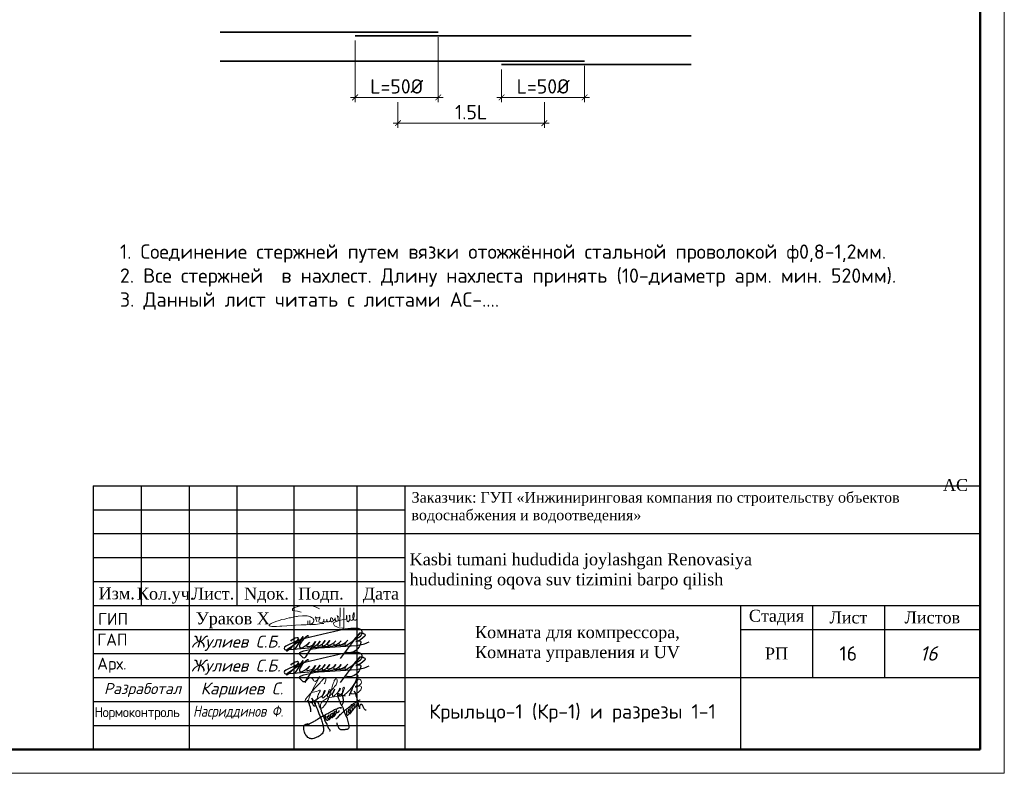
# Model space of a CAD drawing. Header units: millimetres. Extents: x 2842173 to 10151342, y -218675 to 375325.
# Tile 3 of 107: x 2949954 to 2970485, y -218675 to -202952. Entities that reach past the tile are written whole.
import ezdxf
from ezdxf.enums import TextEntityAlignment as Align

# ---------------------------------------------------------------- set-up
doc = ezdxf.new("R2010")
doc.units = ezdxf.units.MM
doc.layers.get('Defpoints').update_dxf_attribs({"color": 255})
for name, color, linetype in [('BC-Form$1$SHEET-TEXT', 7, 'Continuous'), ('SHTAMP', 7, 'Continuous'), ('TEXT', 7, 'Continuous')]:
    doc.layers.add(name, color=color, linetype=linetype)
doc.layers.add('Графа', color=7, linetype='Continuous', lineweight=30)
doc.layers.add('НАДПИСИ', color=7, linetype='Continuous', lineweight=13)
doc.layers.add('ПОДПИСИ', color=7, linetype='Continuous', lineweight=25, true_color=0xffffff)
doc.styles.add('ISO', font='times.ttf')
doc.styles.add('ISOCPEUR', font='isocpeur.ttf')
doc.styles.add('PDF ISOCPEUR Italic', font='isocpeui.ttf')
doc.styles.add('style2', font='times.ttf', dxfattribs={"height": 350})
doc.styles.add('ГОСТ 250', font='isocpeui.ttf', dxfattribs={"height": 250})
doc.styles.add('ГОСТ 300', font='isocpeui.ttf', dxfattribs={"height": 300})
doc.styles.add('ГОСТ 350', font='isocpeui.ttf', dxfattribs={"height": 350})
doc.styles.add('ГОСТ300', font='isocpeur.ttf')
doc.dimstyles.new('Дв зас-М20', dxfattribs={"dimscale": 0, "dimtxt": 300, "dimasz": 120, "dimexe": 100, "dimexo": 100, "dimgap": 80, "dimtad": 1, "dimdec": 0, "dimlfac": 0.2, "dimzin": 0, "dimdsep": 46, "dimtxsty": 'ГОСТ 300', "dimblk": 'ARCHTICK', "dimcen": 70, "dimdle": 100, "dimadec": 0, "dimazin": 0, "dimtfac": 1, "dimtdec": 0, "dimtofl": 0, "dimtmove": 0, "dimatfit": 3, "dimldrblk": 'ARCHTICK', "dimfxl": 0.18, "dimtolj": 1, "dimtzin": 0, "dimlwd": 9, "dimlwe": 9, "dimarcsym": 0})

# ---------------------------------------------------------------- blocks, each defined once
blk = doc.blocks.new('*U20')
at = {"lineweight": 9}
for p, q in [((400, 292), (400, -5)), ((400, -5), (-20, -5))]:
    blk.add_line(p, q, dxfattribs=at)
at = {"lineweight": 50}
for p, q in [((395, 287), (395, 0)), ((395, 0), (0, 0))]:
    blk.add_line(p, q, dxfattribs=at)
blk = doc.blocks.new('_ArchTick')
at = {"color": 0, "linetype": 'ByBlock', "const_width": 0.15}
blk.add_lwpolyline([(-0.5, -0.5), (0.5, 0.5)], dxfattribs=at)
blk = doc.blocks.new('*D583')
at = {"color": 0, "lineweight": 9, "transparency": 16777216}
for p, q in [((2960001.606526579, -203989.8936967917), (2960001.606526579, -204673.7705945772)), ((2961734.01682254, -203914.5699514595), (2961734.01682254, -204673.7705945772)), ((2961834.01682254, -204573.7705945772), (2959901.606526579, -204573.7705945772))]:
    blk.add_line(p, q, dxfattribs=at)
at = {"layer": 'Defpoints', "color": 0, "transparency": 16777216}
for p in [(2961734.01682254, -203814.5699514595), (2960001.606526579, -203889.8936967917), (2960001.606526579, -204573.7705945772)]:
    blk.add_point(p, dxfattribs=at)
at = {"color": 0, "lineweight": 9, "transparency": 16777216, "xscale": 120, "yscale": 120, "zscale": 120, "rotation": 180}
blk.add_blockref('_ArchTick', (2960001.606526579, -204573.7705945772), dxfattribs=at)
at = {"color": 0, "lineweight": 9, "transparency": 16777216, "xscale": 120, "yscale": 120, "zscale": 120}
blk.add_blockref('_ArchTick', (2961734.01682254, -204573.7705945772), dxfattribs=at)
at = {"color": 0, "transparency": 16777216, "insert": (2960867.811674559, -204343.7705945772), "char_height": 300, "attachment_point": 5, "style": 'ГОСТ300'}
blk.add_mtext('\\A1;L=50%%C', dxfattribs=at)
blk = doc.blocks.new('*D584')
at = {"color": 0, "lineweight": 9, "transparency": 16777216}
for p, q in [((2956948.142840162, -203389.8936967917), (2956948.142840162, -204673.7705945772)), ((2958680.553136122, -203314.5699514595), (2958680.553136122, -204673.7705945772)), ((2956848.142840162, -204573.7705945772), (2958780.553136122, -204573.7705945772))]:
    blk.add_line(p, q, dxfattribs=at)
at = {"layer": 'Defpoints', "color": 0, "transparency": 16777216}
for p in [(2958680.553136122, -203214.5699514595), (2956948.142840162, -203289.8936967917), (2958680.553136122, -204573.7705945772)]:
    blk.add_point(p, dxfattribs=at)
at = {"color": 0, "lineweight": 9, "transparency": 16777216, "xscale": 120, "yscale": 120, "zscale": 120, "rotation": 180}
blk.add_blockref('_ArchTick', (2956948.142840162, -204573.7705945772), dxfattribs=at)
at = {"color": 0, "lineweight": 9, "transparency": 16777216, "xscale": 120, "yscale": 120, "zscale": 120}
blk.add_blockref('_ArchTick', (2958680.553136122, -204573.7705945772), dxfattribs=at)
at = {"color": 0, "transparency": 16777216, "insert": (2957814.347988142, -204343.7705945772), "char_height": 300, "attachment_point": 5, "style": 'ГОСТ300'}
blk.add_mtext('\\A1;L=50%%C', dxfattribs=at)
blk = doc.blocks.new('*D585')
at = {"color": 0, "lineweight": 9, "transparency": 16777216}
for p, q in [((2957840.10267485, -204673.7705945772), (2957840.10267485, -205210.8432785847)), ((2960893.566361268, -204673.7705945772), (2960893.566361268, -205210.8432785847)), ((2957740.10267485, -205110.8432785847), (2960993.566361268, -205110.8432785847))]:
    blk.add_line(p, q, dxfattribs=at)
at = {"layer": 'Defpoints', "color": 0, "transparency": 16777216}
for p in [(2957840.10267485, -204573.7705945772), (2960893.566361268, -204573.7705945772), (2960893.566361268, -205110.8432785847)]:
    blk.add_point(p, dxfattribs=at)
at = {"color": 0, "lineweight": 9, "transparency": 16777216, "xscale": 120, "yscale": 120, "zscale": 120, "rotation": 180}
blk.add_blockref('_ArchTick', (2957840.10267485, -205110.8432785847), dxfattribs=at)
at = {"color": 0, "lineweight": 9, "transparency": 16777216, "xscale": 120, "yscale": 120, "zscale": 120}
blk.add_blockref('_ArchTick', (2960893.566361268, -205110.8432785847), dxfattribs=at)
at = {"color": 0, "transparency": 16777216, "insert": (2959366.834518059, -204880.8432785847), "char_height": 300, "attachment_point": 5, "style": 'ГОСТ300'}
blk.add_mtext('\\A1;1.5L', dxfattribs=at)
blk = doc.blocks.new('подпис')
at = {"layer": 'ПОДПИСИ', "color": 5, "lineweight": 25}
for points in [[(11455381.02076253, 532518.8265893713), (11455520.01904331, 532605.2702562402, 0.1790300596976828), (11455562.38426757, 532677.7809668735, 0.2639526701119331), (11455545.66076253, 532730.5065893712, 0.1902036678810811), (11455439.45901756, 532772.4229382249, 0.04243607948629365), (11455181.10076253, 532752.0665893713, 0.01389890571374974), (11454173.66076253, 532516.8665893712), (11454115.122983, 532492.9723789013), (11453881.62076253, 532379.6665893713, 0.2217818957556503), (11453846.71110048, 532334.3072421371, 0.2704920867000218), (11453871.59758817, 532304.8980453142), (11455179.16571194, 532409.5663401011)], [(11453991.38076253, 532491.3865893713, -0.1634131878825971), (11454128.58076253, 532575.6665893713, -0.667805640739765), (11454157.77631411, 532540.4816576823, -0.07943418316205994), (11453916.90076253, 532275.7865893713, -0.8665421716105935), (11453897.75835008, 532296.8279901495), (11453922.78076253, 532318.9065893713), (11454157.98076253, 532477.6665893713), (11454199.402983, 532506.6923789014), (11454263.82076253, 532591.3465893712), (11454071.74076253, 532309.1065893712)], [(11454383.13191177, 532593.1715958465, 0.6195339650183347), (11454359.7346624, 532609.2129194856), (11454272.62677659, 532534.0152307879, 0.1142519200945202), (11454185.42076253, 532395.3465893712, 0.2155377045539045), (11454192.20979691, 532352.8259456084, 0.2402728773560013), (11454244.70532085, 532349.124356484, 0.088579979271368), (11454402.98076253, 532469.8265893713), (11454351.11930181, 532410.1073315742), (11454341.92672384, 532399.5219387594, 0.5390945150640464), (11454362.38253118, 532374.4334744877, 0.1119156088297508), (11454481.38076253, 532411.0265893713), (11454538.22076253, 532483.5465893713), (11454481.38076253, 532411.0265893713), (11454316.88571881, 532145.5914051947, -0.3584232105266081), (11454263.82076253, 532124.8665893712), (11454185.42076253, 532207.1865893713, -0.4021260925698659), (11454220.70076253, 532260.1065893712, -0.05884634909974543), (11454732.26076253, 532356.1465893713), (11455437.86076253, 532399.2665893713, 0.09127989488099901), (11455712.26076253, 532475.7065893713)], [(11454538.22076253, 532483.5465893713), (11454488.44919385, 532397.7542070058, 0.6452880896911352), (11454509.57958188, 532375.5303088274, 0.1289702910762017), (11454636.22076253, 532493.3465893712), (11454593.66471792, 532430.2462473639), (11454582.42349859, 532413.578232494, 0.6938576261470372), (11454605.04768595, 532386.9903729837, 0.1002803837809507), (11454700.90076253, 532446.3065893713), (11454745.98076253, 532507.0665893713), (11454700.90076253, 532446.3065893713), (11454684.07896387, 532423.6337303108, 0.6318076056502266), (11454708.26387874, 532389.2855289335, 0.1426768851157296), (11454804.78076253, 532452.1865893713), (11454847.90076253, 532505.1065893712), (11454804.78076253, 532452.1865893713, 0.2019410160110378), (11454796.94076253, 532428.6665893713, 0.5360950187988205), (11454830.26112056, 532405.1456650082, 0.09716650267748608), (11454943.94076253, 532461.9865893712), (11454981.18076253, 532503.1465893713), (11454943.94076253, 532461.9865893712, 0.1970871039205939), (11454931.50490046, 532430.8969341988, 0.4881573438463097), (11454969.61588562, 532408.5758270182, 0.09308930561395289), (11455063.50076253, 532465.9065893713), (11455098.78076253, 532503.1465893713), (11455063.50076253, 532465.9065893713, 0.2268041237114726), (11455047.82076253, 532430.6265893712, 0.3554158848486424), (11455072.65359272, 532410.4224256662, 0.1279368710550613), (11455200.70076253, 532467.8665893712), (11455245.78076253, 532516.8665893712), (11455200.70076253, 532467.8665893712, 0.1962325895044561), (11455176.61503475, 532419.8081579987, 0.5294087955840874), (11455206.4873876, 532399.5025652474, 0.06123247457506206), (11455381.02076253, 532518.8265893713), (11455512.34076253, 532675.6265893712), (11455381.02076253, 532518.8265893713), (11455075.26076253, 532109.1865893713)], [(11455512.34076253, 532675.6265893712, -0.1430989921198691), (11455604.46076253, 532656.0265893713, -0.4709364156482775), (11455617.20360619, 532603.8353161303, -0.1267238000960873), (11455422.18076253, 532481.5865893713), (11455496.66076253, 532497.2665893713, -0.5178320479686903), (11455533.44071973, 532462.0553827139, -0.1764750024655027), (11455420.31685878, 532289.3910754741, -0.1730786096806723), (11455270.70117688, 532232.9431715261, -0.1633059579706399), (11455188.27827521, 532260.6010775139)]]:
    blk.add_lwpolyline(points, format="xyb", dxfattribs=at)
blk.add_lwpolyline([(11454115.122983, 532492.9723789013), (11454173.66076253, 532516.8665893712)], dxfattribs=at)
blk = doc.blocks.new('A$C6E532752')
at = {"color": 5, "lineweight": 25}
for points in [[(384.9447256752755, 1433.355747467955), (380.4371522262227, 1569.275334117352), (320.9159117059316, 1748.782529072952), (257.8943417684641, 1943.563006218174), (210.2629601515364, 2040.162458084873), (245.4476833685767, 2007.407240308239), (286.797866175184, 1974.50357660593), (353.4136081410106, 1930.885446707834), (398.5925695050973, 1917.876311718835), (436.1139737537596, 1916.346070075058), (474.3986312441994, 1940.834098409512), (484.3553323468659, 1982.15478482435), (467.2665927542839, 2067.42378927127), (447.6659992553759, 2120.062437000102), (426.8423237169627, 2156.786849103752), (466.0403826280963, 2093.131293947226), (506.4646516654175, 2007.440536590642), (555.4630073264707, 1921.751166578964), (602.0120708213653, 1822.594837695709), (711.4200437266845, 1592.3399463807), (748.6536639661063, 1490.507428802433), (825.079086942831, 1290.758868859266), (868.1903827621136, 1186.968807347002), (942.7295692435, 996.3323300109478), (981.9213719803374, 874.9174363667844), (1013.277316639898, 753.5011553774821), (1032.871653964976, 630.1273304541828), (1048.549626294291, 522.4207937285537), (1042.653182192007, 416.0044879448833), (1007.380872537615, 308.2965638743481), (928.9972670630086, 226.0478097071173), (815.3382238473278, 135.966105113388), (703.6404912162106, 81.13267743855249), (535.1148010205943, 12.59228019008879), (401.8614204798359, 0.8414672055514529), (313.6806463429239, 18.46629933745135), (227.4580547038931, 71.34079573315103), (137.3159699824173, 159.4649563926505), (35.41540601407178, 347.4640906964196), (11.90157560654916, 492.3792229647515), (7.982082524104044, 660.7932065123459), (74.6072087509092, 750.8762984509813), (213.738264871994, 813.5426765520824), (217.1603921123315, 816.5337925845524), (215.9310538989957, 774.7538949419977), (182.72953787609, 707.170765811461), (202.4052054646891, 721.9154695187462), (286.0189724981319, 778.440070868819), (362.2535821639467, 822.6769566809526), (423.7330051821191, 853.3969391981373), (562.67950416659, 928.3538075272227), (731.611845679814, 1029.086160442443), (844.8955184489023, 1104.559121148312), (993.6704669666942, 1191.516524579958), (1118.065104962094, 1256.632954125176), (1274.050294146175, 1345.427202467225), (1396.471109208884, 1406.596635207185), (1522.839570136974, 1481.578475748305), (1750.173297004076, 1594.364082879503), (1859.184002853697, 1631.997206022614), (1961.954175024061, 1660.028513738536), (1990.666886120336, 1660.028513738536), (2000.420261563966, 1660.124240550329), (1991.020359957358, 1645.251901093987), (1976.91894350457, 1626.464473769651), (1958.119140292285, 1607.675659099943)], [(2046.206071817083, 1804.097365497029), (2069.547857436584, 1871.953801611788), (2101.376143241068, 1944.051351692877), (2114.107457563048, 2003.425559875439), (2114.107457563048, 2056.438790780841), (2099.25530021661, 2124.295226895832), (2073.789543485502, 2221.839460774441), (2014.377786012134, 2300.299375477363), (1903.424538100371, 2359.967700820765), (1855.492860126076, 2375.934655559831), (1800.904612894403, 2377.265119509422), (1790.253476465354, 2367.951871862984), (1791.582913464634, 2336.01796238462), (1799.57204780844, 2288.117098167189), (1807.561182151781, 2236.22345475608), (1818.21231858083, 2190.984905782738), (1846.174288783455, 2131.108478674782), (1864.814559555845, 2060.586952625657), (1890.11139958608, 2014.017939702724), (1957.493522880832, 1857.665534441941), (2008.612721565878, 1770.394591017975), (2053.344366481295, 1685.251834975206), (2112.981346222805, 1540.50873349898), (2153.45253656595, 1434.079941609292), (2221.707396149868, 1250.395450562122), (2279.217276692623, 1118.424248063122), (2326.076020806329, 992.838995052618), (2364.495186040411, 847.3897349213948), (2392.18501266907, 704.7762081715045), (2398.575694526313, 623.8898268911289), (2394.315239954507, 570.6754309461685), (2362.364958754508, 528.1047465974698), (2328.284450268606, 504.6905233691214), (2294.207069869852, 489.7904370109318), (2253.735879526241, 483.4044875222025), (2187.708217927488, 477.0185380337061), (2145.106800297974, 466.3762137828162), (2062.037320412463, 466.3762137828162), (2017.308803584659, 466.3762137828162), (1987.488749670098, 466.3762137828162), (1944.890460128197, 487.6608622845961), (1912.940178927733, 508.9468981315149), (1883.120125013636, 532.3611213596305), (1855.430298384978, 574.933193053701), (1823.480017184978, 638.7899132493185), (1801.789861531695, 681.5048814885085), (1783.011954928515, 738.8327556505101), (1780.881727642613, 757.9906041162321), (1778.751500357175, 800.5612884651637), (1777.106126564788, 847.8877918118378)], [(2742.715320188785, 2429.273912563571), (2708.79121605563, 2488.231917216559), (2682.243141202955, 2516.236865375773), (2685.192927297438, 2488.231917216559), (2725.016603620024, 2429.273912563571), (2736.815747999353, 2401.270351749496), (2758.937579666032, 2329.046553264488), (2784.012325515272, 2236.190158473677), (2801.711042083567, 2186.076478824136), (2816.459972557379, 2124.170365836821), (2835.632018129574, 2047.526485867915), (2868.082793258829, 1947.2991265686), (2878.40548054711, 1889.815869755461), (2884.305052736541, 1839.70219010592), (2893.154411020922, 1773.375995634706), (2934.451416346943, 1684.939682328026), (2949.200346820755, 1649.565157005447), (2956.576376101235, 1618.613487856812), (2962.475948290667, 1587.660431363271), (2966.899063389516, 1625.983065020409), (2966.899063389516, 1656.934734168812), (2971.325306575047, 1687.887790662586), (2987.547566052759, 1767.479778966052), (3018.521884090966, 1820.54156694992), (3030.321028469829, 1830.859252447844), (3087.843421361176, 1813.171989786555), (3105.542137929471, 1777.797464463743), (3118.814611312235, 1748.319155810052), (3152.73871544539, 1695.25736782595), (3166.011188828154, 1642.195579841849), (3207.308194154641, 1584.712323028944), (3241.232298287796, 1543.442968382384), (3278.103060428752, 1531.651922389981), (3307.604049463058, 1534.59864337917)], [(794.7804357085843, 1929.900431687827), (766.0395718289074, 1944.260840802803), (746.8800386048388, 1957.823526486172), (731.7119444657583, 1968.993041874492), (756.4613692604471, 1918.732303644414), (777.2162268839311, 1862.088390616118), (824.318961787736, 1731.250649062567), (861.039575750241, 1649.877309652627), (906.7722085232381, 1551.504830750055), (928.4811326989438, 1464.719458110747), (970.625849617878, 1361.34282543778), (998.7223275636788, 1298.80685777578), (1019.154992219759, 1250.309435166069), (1060.086011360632, 1147.851224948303), (1085.626842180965, 1069.99896739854), (1109.891413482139, 993.4244546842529), (1161.07317390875, 879.343067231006), (1222.374295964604, 765.7569619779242), (1251.747033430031, 693.0101343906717), (1282.396030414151, 624.0937666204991), (1324.575156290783, 550.9806799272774), (1376.936205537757, 469.3007372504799), (1387.149409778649, 436.922877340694), (1385.547829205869, 415.3011039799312), (1368.718720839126, 405.6909644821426), (1364.711641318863, 408.8943443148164)], [(1706.752320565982, 1035.527603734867), (1747.010800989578, 1085.469252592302), (1819.194537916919, 1143.732197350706), (1891.378274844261, 1238.063339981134), (1978.830204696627, 1312.974425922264), (2059.344037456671, 1390.658814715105), (2164.841901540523, 1487.764647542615), (2228.695542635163, 1541.866944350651), (2392.679250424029, 1676.708563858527), (2462.088374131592, 1723.874135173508), (2559.259270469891, 1807.107904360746), (2641.158845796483, 1859.822856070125), (2721.67267855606, 1912.537807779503), (2859.249075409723, 2009.382819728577), (2948.427709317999, 2051.158555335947), (2988.836337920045, 2062.297549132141), (2996.09037180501, 2054.603333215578)], [(2278.707398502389, 1501.604802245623), (2264.61536631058, 1460.76136254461), (2268.841411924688, 1419.916535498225), (2261.796959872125, 1363.580613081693), (2264.61536631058, 1307.243303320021), (2278.707398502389, 1264.990320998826), (2318.16821672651, 1252.315536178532), (2344.947770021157, 1253.723691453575), (2408.366607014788, 1314.285467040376), (2443.601379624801, 1367.805078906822), (2453.467366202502, 1397.381889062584), (2474.606978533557, 1467.802138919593), (2471.788572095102, 1514.280974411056), (2466.151759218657, 1559.350267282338), (2460.514946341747, 1587.517534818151), (2460.514946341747, 1626.95420658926), (2468.970165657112, 1643.854844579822), (2485.880604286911, 1657.939172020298), (2454.349486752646, 1623.496942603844), (2449.926371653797, 1577.542523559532), (2446.388505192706, 1520.098112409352), (2450.81162029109, 1481.213603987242), (2482.646162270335, 1457.352655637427), (2515.365952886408, 1453.817700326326), (2550.556932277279, 1457.118194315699), (2569.422425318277, 1493.16280732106), (2573.864308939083, 1512.016827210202), (2589.401517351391, 1561.370241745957), (2589.723710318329, 1562.176289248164)], [(2396.720738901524, 1571.303632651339), (2369.888008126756, 1531.973786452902), (2367.204109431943, 1503.370892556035), (2362.730944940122, 1468.511072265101), (2364.520210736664, 1422.924299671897), (2379.725841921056, 1396.109693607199), (2400.299270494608, 1370.187150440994), (2431.398803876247, 1345.60395172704), (2460.224034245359, 1344.265994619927), (2479.902829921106, 1343.372544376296), (2493.31919530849, 1364.823674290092), (2508.524826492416, 1391.639667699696), (2559.509517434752, 1447.058555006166), (2580.145507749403, 1567.162407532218), (2580.145507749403, 1600.253362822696), (2569.27227713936, 1620.793007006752), (2560.820185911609, 1642.187255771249), (2559.131018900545, 1670.899749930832), (2569.27227713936, 1697.923845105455), (2582.228813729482, 1730.014524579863), (2598.013141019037, 1762.173183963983), (2617.729473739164, 1772.306352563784)], [(2574.439897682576, 1490.590253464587), (2602.630197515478, 1514.841461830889), (2618.361347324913, 1528.061473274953), (2634.092497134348, 1554.502883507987), (2640.886702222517, 1569.151860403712), (2659.855822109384, 1603.655766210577), (2699.898064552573, 1635.589042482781), (2712.479230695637, 1645.877593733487), (2727.922596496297, 1665.883110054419), (2741.651770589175, 1684.746841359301), (2773.010843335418, 1745.149072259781), (2779.326451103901, 1787.033020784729), (2781.62246700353, 1808.263562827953), (2782.194906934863, 1823.180297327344), (2775.306859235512, 1789.902050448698), (2777.60287513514, 1775.558289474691), (2793.678114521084, 1754.902108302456), (2801.141730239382, 1748.591075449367), (2814.92408181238, 1745.722045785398), (2841.906960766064, 1748.591075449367)], [(2581.894117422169, 1587.58870016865), (2613.544093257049, 1576.288363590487), (2640.120320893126, 1580.243684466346), (2650.302244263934, 1592.112421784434), (2661.610278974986, 1605.675107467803), (2679.143206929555, 1630.540493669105), (2687.057267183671, 1672.92666111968), (2683.10023705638, 1709.094747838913), (2674.61686495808, 1730.56946261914), (2671.78907425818, 1756.000885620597), (2669.530595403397, 1791.691725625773), (2677.447783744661, 1808.080433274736), (2687.626579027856, 1818.252447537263), (2704.027139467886, 1819.947783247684), (2712.510511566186, 1817.687798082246)], [(1178.186938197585, 1041.131090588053), (1183.880056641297, 1072.840250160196), (1175.743902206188, 1086.660982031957), (1165.981142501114, 1109.427315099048), (1170.864086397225, 1133.81822927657), (1174.930599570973, 1159.0235150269), (1176.560332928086, 1187.47935034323), (1170.050783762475, 1192.358643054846), (1154.591777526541, 1193.984611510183), (1138.319468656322, 1180.975476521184), (1125.303498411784, 1161.462467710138), (1119.607251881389, 1141.949458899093), (1126.930103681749, 1111.866267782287), (1137.506166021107, 1084.222029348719), (1154.591777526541, 1051.699885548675), (1189.576303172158, 1015.112820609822), (1234.323588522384, 985.0296294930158), (1242.459742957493, 980.1517241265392), (1267.681508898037, 978.5257556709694), (1299.409695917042, 1006.982978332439), (1323.004856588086, 1037.877766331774), (1339.27716545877, 1067.147973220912), (1359.747367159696, 1125.825734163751), (1356.481644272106, 1168.264620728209), (1352.39636257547, 1190.2998229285), (1349.130639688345, 1210.703507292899), (1349.130639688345, 1234.37161467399), (1349.130639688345, 1252.326634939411), (1349.130639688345, 1274.363224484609), (1336.0646200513, 1239.268942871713), (1332.795769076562, 1222.945440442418), (1331.162907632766, 1213.967930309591), (1302.581576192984, 1209.071989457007), (1299.312725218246, 1204.17466125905), (1291.964848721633, 1181.322312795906), (1255.212953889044, 1175.609225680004), (1246.229087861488, 1151.125359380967), (1261.747527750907, 1109.502231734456), (1274.813547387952, 1085.018365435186), (1289.512428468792, 1051.556989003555), (1310.745883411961, 1034.41772765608), (1336.0646200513, 1025.440217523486), (1363.013090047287, 1023.807312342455), (1376.082237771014, 1036.866391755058), (1388.331826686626, 1049.924083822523), (1399.764984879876, 1067.879104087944), (1415.280296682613, 1090.731452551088), (1431.61516729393, 1156.02268757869), (1431.61516729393, 1173.977707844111), (1429.982305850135, 1222.129681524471), (1430.798736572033, 1266.201473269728), (1434.064459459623, 1281.707829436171), (1437.333310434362, 1297.214185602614), (1451.290834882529, 1311.666159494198), (1473.4251788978, 1314.123147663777), (1479.162090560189, 1328.869238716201), (1484.082571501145, 1345.25378432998), (1525.889455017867, 1340.338420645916), (1526.709013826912, 1343.615329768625), (1545.565122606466, 1371.470444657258), (1545.565122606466, 1380.481251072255), (1542.286887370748, 1322.31542047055), (1532.449053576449, 1233.837486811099), (1507.856033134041, 1193.694656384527), (1490.639041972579, 1173.214668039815), (1470.143815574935, 1154.371746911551), (1447.189912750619, 1141.264110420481), (1418.499098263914, 1133.8903712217), (1395.545195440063, 1131.433383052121), (1372.591292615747, 1136.348746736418), (1360.294782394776, 1149.456383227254)], [(1431.63023398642, 1173.11633534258), (1448.009471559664, 1156.830122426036), (1470.143815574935, 1132.251916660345), (1479.981649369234, 1124.879564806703), (1492.278159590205, 1119.144280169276), (1505.394228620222, 1118.325746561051), (1513.592944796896, 1124.879564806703), (1520.972102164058, 1130.613462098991), (1537.366406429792, 1144.54101954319), (1550.482475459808, 1156.010201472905), (1574.25593709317, 1180.58701989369), (1593.931604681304, 1206.803680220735), (1602.949879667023, 1225.645214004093), (1607.04767371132, 1238.752850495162), (1609.506350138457, 1252.680407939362), (1617.705066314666, 1282.172590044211), (1622.622419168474, 1317.400056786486), (1625.903782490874, 1344.435250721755), (1633.279811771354, 1391.131899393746), (1630.821135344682, 1422.262536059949), (1630.821135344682, 1442.7439117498), (1617.705066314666, 1418.985626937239), (1610.325908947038, 1398.504251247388), (1600.491203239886, 1381.301172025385), (1602.949879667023, 1340.338420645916), (1617.705066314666, 1316.581523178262), (1634.922057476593, 1296.918681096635), (1651.316361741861, 1291.184783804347), (1665.251989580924, 1290.364862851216), (1717.735034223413, 1369.107795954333), (1718.554593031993, 1380.576977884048), (1720.193710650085, 1402.696808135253), (1731.67066206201, 1431.370456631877), (1740.688937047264, 1451.031911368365), (1743.970300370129, 1470.693366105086), (1744.789859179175, 1490.354820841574), (1738.230260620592, 1507.559287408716), (1729.211985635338, 1509.197741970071), (1727.572868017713, 1503.462457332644), (1719.374151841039, 1486.259378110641), (1712.817681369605, 1470.693366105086), (1704.618965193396, 1444.478093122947), (1704.618965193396, 1428.093547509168), (1716.095916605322, 1412.527535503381), (1732.493348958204, 1404.335262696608), (1746.428976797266, 1399.419899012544), (1762.823281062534, 1396.142989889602), (1784.95762507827, 1398.599978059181), (1798.893252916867, 1408.430705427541), (1821.847155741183, 1416.622978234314), (1834.9632247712, 1425.635171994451), (1857.09756878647, 1434.647365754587), (1868.574520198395, 1444.478093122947), (1877.592795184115, 1455.127354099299), (1880.871030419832, 1470.693366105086), (1880.871030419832, 1480.524093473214), (1877.592795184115, 1493.631729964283), (1875.134118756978, 1503.462457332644)], [(1530.306610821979, 1229.293488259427), (1542.302527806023, 1211.813383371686), (1557.057714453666, 1204.441031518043), (1585.428251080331, 1194.20264315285), (1591.067052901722, 1202.197102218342), (1608.705559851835, 1199.525667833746), (1619.362952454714, 1205.259565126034), (1644.775531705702, 1223.283952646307), (1669.368552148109, 1249.499225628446), (1675.928150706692, 1260.148486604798), (1684.943297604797, 1281.449783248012), (1698.13667327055, 1313.373595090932), (1704.257351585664, 1323.816470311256), (1703.799406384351, 1324.04960184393)]]:
    blk.add_spline(points, degree=3, dxfattribs=at)
blk = doc.blocks.new('A$C194E077B')
at = {"color": 5, "lineweight": 20}
for points in [[(-162.2544096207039, 199.7434229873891), (-240.4484645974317, 220.6954568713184), (-363.7708476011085, 241.0990534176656), (-363.7708476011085, 276.1616470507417), (-310.3631611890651, 306.9965891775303), (-248.3861532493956, 323.603278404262), (-145.3415479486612, 351.2139971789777), (-37.20661012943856, 351.2139971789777), (76.14627316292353, 351.2139971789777), (194.5864970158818, 319.4780348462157), (265.6846752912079, 278.4294824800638)], [(835.2751156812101, 300.1175734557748), (835.2751156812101, -170.9497752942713), (798.7631466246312, -176.9175655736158), (728.5535804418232, -165.4817502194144), (620.1258657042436, -121.4862891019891), (592.9732395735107, -75.04949680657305), (601.8662064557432, -42.03351798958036), (665.1668836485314, -20.08791127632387), (729.7600514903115, 6.524556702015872), (797.6828921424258, 16.8188391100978), (885.2531333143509, 35.54044824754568), (885.2531333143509, 35.54044824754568), (904.7859178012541, 45.17574729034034)], [(747.6666440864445, 298.6816550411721), (746.2527769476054, -137.625113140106)], [(42.05177246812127, -99.20019937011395), (83.06963820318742, -75.51852354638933), (95.62863474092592, -68.2675835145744), (110.4253241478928, -53.47089410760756), (122.3907353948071, -41.50548286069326), (130.8750715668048, -26.81018154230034), (136.7864069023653, -4.748777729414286), (136.7864069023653, 21.53364607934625), (124.8524340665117, 42.20389336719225), (109.6659834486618, 57.39034398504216), (99.92591582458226, 67.1304116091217), (80.30695065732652, 78.45742642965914), (58.30450778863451, 91.16054274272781), (13.0961304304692, 103.2740909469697), (-18.90538802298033, 111.8488719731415), (-86.595019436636, 111.8488719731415), (-126.6805462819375, 111.8488719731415), (-230.8532248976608, 105.0649502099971), (-248.8390005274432, 100.2456761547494), (-271.038254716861, 100.2456761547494), (-316.8142624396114, 87.98003185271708), (-347.8845914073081, 79.65476229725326), (-409.2683891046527, 69.94344542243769), (-436.2532585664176, 65.67426319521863), (-496.8529337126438, 49.43662917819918), (-542.8993285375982, 37.09853487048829), (-616.9775303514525, 24.26447264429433), (-665.3555747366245, 4.769887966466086), (-728.1785342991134, -12.06347331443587), (-786.7814659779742, -36.63670061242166), (-841.0117928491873, -57.69081082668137), (-858.5049702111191, -64.48227430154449), (-880.3153924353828, -77.07452744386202), (-894.0726033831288, -90.83173839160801), (-904.4079418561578, -101.167076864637), (-904.4079418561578, -112.2755301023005), (-893.9757900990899, -122.7076818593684), (-871.1194254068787, -130.2353718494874), (-840.4398756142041, -134.081221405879), (-808.3811494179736, -134.2097729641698), (-760.2624158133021, -134.2097729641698), (-736.7498630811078, -134.2097729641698), (-653.585880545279, -127.3688624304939), (-611.7686853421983, -123.9290597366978), (-490.563826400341, -116.1595425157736), (-388.5334769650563, -108.7773857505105), (-287.3057848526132, -101.6620965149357), (-158.1883137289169, -96.81179389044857), (-38.8776144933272, -96.81179389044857), (84.74035741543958, -89.47234771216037), (174.1118179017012, -89.47234771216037), (221.6060949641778, -81.85631366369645), (269.1003720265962, -75.20553888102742), (318.1073958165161, -67.04295659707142), (369.2320238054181, -63.11284620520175), (369.2320238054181, -63.11284620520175)], [(0, 0), (0, -92.172981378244)], [(41.15087875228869, 2.42133409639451), (41.23947148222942, -97.7932527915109)], [(203.088096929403, -24.0591691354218), (196.4213109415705, 0.8216148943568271), (190.8937137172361, 21.45088857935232), (184.7601887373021, 44.34151543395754), (184.7601887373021, 65.27444187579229), (175.5787288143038, 81.17719695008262), (168.5294168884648, 93.38696336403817), (188.5064732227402, 73.40990702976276), (200.4919787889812, 70.19840049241), (219.7813791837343, 70.19840049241), (241.5791639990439, 70.19840049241), (258.7997285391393, 74.8126368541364), (272.1971487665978, 78.4024647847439), (279.1524812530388, 90.44945403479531), (279.1524812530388, 70.04889638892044), (274.1359315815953, 51.32687813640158), (262.4684565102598, 26.24771665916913), (251.8804355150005, -0.2958822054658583), (251.8804355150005, -16.47008694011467), (261.2771289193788, -32.74563733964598), (282.259291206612, -44.85969438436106), (302.7043217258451, -50.33792380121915), (328.7434857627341, -43.36075082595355), (346.7897109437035, -32.94175785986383), (360.7508457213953, -18.98062308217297), (368.155257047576, -6.155806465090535), (370.6627580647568, 33.08915586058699), (368.155257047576, -6.155806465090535), (372.2777313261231, -21.54108992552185), (382.0610925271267, -27.18951614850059), (392.163115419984, -33.02192178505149), (406.2885427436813, -29.23702494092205), (418.3444147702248, -26.00666376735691), (432.7706854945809, -11.58039304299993), (437.5745841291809, -3.259796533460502), (437.5745841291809, 38.88784123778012), (437.5745841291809, -3.259796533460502), (452.5390460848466, -18.2242584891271), (463.8060653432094, -24.72927509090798), (477.4434255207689, -24.72927509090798), (504.2163590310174, -20.03774645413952), (520.7946595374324, -3.459445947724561), (527.8734682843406, 8.801410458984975), (524.1269463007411, 22.78362085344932), (521.7185289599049, 40.9794443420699), (521.7185289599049, 47.73200879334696), (525.9580116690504, 54.5381206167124), (534.7997369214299, 63.37984586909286), (549.1751194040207, 63.37984586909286), (568.560710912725, 48.85369395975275), (579.0630990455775, 24.73178537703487), (585.3898042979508, 1.120199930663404), (580.3427368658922, -17.71571215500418), (565.4721935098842, -26.30122436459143), (548.660719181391, -26.30122436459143), (530.5041369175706, -8.144642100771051), (527.8734682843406, 8.801410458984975)], [(592.8985166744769, 1.864389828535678), (614.8021364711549, 19.86218934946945), (620.7994601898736, 30.24985873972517), (635.0700924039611, 44.52049095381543), (637.1924162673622, 69.8023532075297), (635.0700924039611, 44.52049095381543), (635.0700924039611, 19.37587776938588), (645.8683202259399, 0.672798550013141), (664.0536994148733, -9.826535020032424), (679.5393743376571, -9.826535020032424), (701.1637827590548, 0.2518442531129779), (704.6022413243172, 13.08434631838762), (704.6022413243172, 34.95036695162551), (698.5661520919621, 65.94750181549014), (686.3942246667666, 94.19598949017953), (679.7147308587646, 121.9397105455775)], [(681.6744153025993, 122.8952947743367), (690.7926054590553, 107.1021261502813), (705.0528414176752, 87.22385435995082), (717.383672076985, 87.22385435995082)], [(898.0572597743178, 116.2493360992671), (898.0572597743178, 60.11319226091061), (905.7786058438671, 31.29673642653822), (917.1929428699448, -11.30214928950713)], [(909.9510945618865, 54.70704719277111), (903.4646544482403, 116.2431989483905)], [(951.5736010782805, -13.16716199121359), (967.4217099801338, 14.28256783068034), (977.8299313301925, 53.12657872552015), (977.8299313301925, 112.2285032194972), (972.6938103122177, 131.3967678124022)], [(962.3765172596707, 113.5266920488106), (966.7742989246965, 97.11394743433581), (977.8299313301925, 53.12657872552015), (986.705751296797, 20.00156765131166), (1013.03803035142, 4.798619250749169), (1031.839896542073, 9.836564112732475), (1060.60747799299, 38.6041455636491), (1075.853176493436, 95.50186696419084), (1075.853176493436, 122.5859678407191), (1073.676376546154, 180.1113364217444)], [(1063.925040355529, 182.080066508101), (1055.681247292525, 151.3138119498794), (1045.44982268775, 113.1296154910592), (1045.44982268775, 80.16596012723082), (1054.694882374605, 45.66292765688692), (1069.736477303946, 19.61012101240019), (1087.975179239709, 9.080001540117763), (1109.252766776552, 9.080001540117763), (1131.614045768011, 31.44128053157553), (1138.474853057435, 57.04616191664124), (1138.474853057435, 93.35557849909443)]]:
    blk.add_lwpolyline(points, dxfattribs=at)
for centre, radius, start, end in [((680.8262248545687, 122.1475150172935), 1.130752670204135, 41.39997294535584, 190.5897412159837), ((900.7601133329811, 115.5028211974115), 2.804050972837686, 15.30983531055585, 164.5601084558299), ((899.2257711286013, 54.35408662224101), 10.73112966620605, 301.2070641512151, 10.14962501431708), ((978.7416052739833, 116.0060813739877), 16.55184210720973, 111.9119975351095, 188.6150681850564), ((1068.241640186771, 178.3265749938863), 5.720291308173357, 18.18012315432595, 138.9914690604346), ((934.8374322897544, -3.86241744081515), 19.14882808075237, 202.8625354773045, 330.9274189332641)]:
    blk.add_arc(centre, radius, start, end, dxfattribs=at)
blk = doc.blocks.new('ПЛДПИС')
at = {"color": 0, "linetype": 'ByBlock', "lineweight": 9}
for points in [[(1768166.622939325, 34601.31946445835), (1768273.62699845, 34709.74903991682), (1768312.465476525, 34692.99817348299), (1768357.246930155, 34634.29305133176), (1768439.246050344, 34683.11757885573), (1768465.416492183, 34729.61629575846), (1768458.364654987, 34729.66768884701), (1768451.992512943, 34715.79374189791), (1768444.483188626, 34692.82212481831), (1768247.755159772, 34290.51834176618), (1768238.529169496, 34262.47630444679), (1768224.403710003, 34235.83281521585), (1768215.062258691, 34223.76418718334), (1768174.938859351, 34212.81532431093), (1768275.898370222, 34380.0365296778), (1768300.106936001, 34411.55562595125), (1768455.696627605, 34579.24271677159), (1768495.193346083, 34626.84841690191), (1768529.199184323, 34664.38879577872), (1768566.591960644, 34702.48480578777), (1768591.767899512, 34709.36195154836), (1768597.872084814, 34695.26931060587), (1768595.82428532, 34655.09085011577), (1768563.116134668, 34579.2007539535)], [(1768291.063409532, 34399.50027035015), (1768434.172300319, 34436.96983485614), (1768461.991874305, 34447.1697227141), (1768479.223889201, 34445.56232186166), (1768464.05928039, 34405.14767185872), (1768449.816181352, 34379.42925822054), (1768442.692453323, 34361.74784884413), (1768432.383743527, 34337.08900760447), (1768424.475751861, 34313.52254286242), (1768403.074068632, 34251.29972782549), (1768390.138075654, 34195.46387086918), (1768376.877484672, 34148.31453933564), (1768362.529817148, 34113.01842225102), (1768319.857161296, 34171.47751365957), (1768389.752479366, 34246.48080567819), (1768422.493307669, 34268.90787471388), (1768476.568285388, 34304.20399179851), (1768516.753082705, 34328.4035756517), (1768535.154957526, 34344.95543055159), (1768555.027326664, 34375.48292510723), (1768567.540688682, 34396.0806188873), (1768581.524545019, 34423.66667923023), (1768583.857729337, 34440.03483117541), (1768567.28362449, 34434.74243653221), (1768560.223073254, 34422.36326302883), (1768555.036040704, 34410.69593847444), (1768547.685747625, 34390.67340989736), (1768536.573167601, 34364.04741618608), (1768531.037573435, 34347.45510289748), (1768523.580533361, 34323.87879692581), (1768520.694007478, 34309.03056823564), (1768518.820488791, 34299.94930015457), (1768519.108052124, 34288.70514847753), (1768544.350448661, 34291.73187334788), (1768563.59976391, 34304.25866529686), (1768592.894189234, 34331.00166029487), (1768637.287868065, 34368.34365968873), (1768668.33599402, 34403.61134655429), (1768685.679112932, 34438.28090534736), (1768685.561473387, 34456.86224050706), (1768678.485672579, 34464.36672489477), (1768654.352137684, 34428.35219804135), (1768645.799307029, 34402.01816081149), (1768637.017732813, 34371.29602860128), (1768632.62585645, 34343.11512059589), (1768631.702168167, 34323.24895822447), (1768635.168177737, 34310.31320850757), (1768651.578894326, 34308.003799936), (1768663.364633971, 34316.55036120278), (1768696.183888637, 34351.19914406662), (1768731.778565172, 34384.23177831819), (1768761.822397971, 34414.72318836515), (1768778.46403663, 34443.59735632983), (1768780.082669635, 34461.61555445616), (1768774.767104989, 34465.77292727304), (1768760.436865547, 34450.29595335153), (1768750.729424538, 34420.03635893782), (1768739.867373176, 34379.61186770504), (1768733.721796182, 34358.56585123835), (1768731.552000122, 34346.71154331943), (1768735.601850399, 34332.54563988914), (1768747.605441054, 34323.0051144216), (1768768.279501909, 34330.20561415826), (1768801.137969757, 34358.41932626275), (1768824.739948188, 34380.39041832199), (1768868.667425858, 34427.64909685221), (1768892.51993295, 34460.51552366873), (1768899.698123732, 34484.58607806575), (1768891.888165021, 34487.25523825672), (1768873.344687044, 34465.24806168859), (1768857.999261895, 34431.27066938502), (1768849.65774672, 34405.33793563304), (1768845.026234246, 34385.65766315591), (1768845.026234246, 34356.94642221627), (1768849.890847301, 34342.35953284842), (1768866.569520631, 34333.79219565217), (1768879.605725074, 34338.52473367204), (1768914.816983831, 34364.45528048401), (1768944.466506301, 34396.31243452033), (1768964.480478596, 34438.17155835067), (1768983.013064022, 34481.51124051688), (1768980.418458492, 34510.77577726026), (1768959.291267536, 34501.88477295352), (1768953.479002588, 34480.33794724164), (1768949.074055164, 34443.72638578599), (1768943.974163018, 34408.50353118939), (1768940.828394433, 34371.12654075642), (1768941.571266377, 34347.03958430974), (1768943.832559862, 34343.58968656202), (1768953.770922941, 34339.01023433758), (1768978.619009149, 34346.90071362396), (1769007.41455566, 34369.64598242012), (1769056.191396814, 34414.19832278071), (1769100.757177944, 34462.82055836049), (1769167.707150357, 34549.08221716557), (1769212.183612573, 34624.31404440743), (1769245.44292628, 34695.54267809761), (1769263.258781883, 34730.56433422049), (1769264.561530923, 34761.08417448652), (1769252.011134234, 34754.11658385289), (1769242.482331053, 34731.58563517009), (1769240.661096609, 34724.39825707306), (1769233.204056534, 34693.13048334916), (1769220.660195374, 34653.1838384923), (1769196.485268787, 34589.24208866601), (1769165.59181705, 34513.65597715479), (1769143.647684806, 34458.63584879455), (1769120.958502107, 34409.19351073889), (1769110.793573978, 34381.75834925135), (1769098.927229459, 34350.36482648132), (1769096.12784398, 34345.21239599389), (1769092.396056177, 34342.48309495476), (1769085.383432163, 34338.66032394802), (1769086.660039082, 34355.31387155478), (1769093.76198201, 34372.51306067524), (1769100.772427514, 34388.80138931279), (1769126.396063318, 34444.7750234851), (1769163.319631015, 34517.98611822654), (1769185.71689336, 34556.4040920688), (1769203.236471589, 34585.35370946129), (1769231.968841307, 34624.57538372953), (1769258.036893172, 34660.50461992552), (1769291.657839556, 34681.03998591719), (1769309.214452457, 34674.31951949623), (1769332.376371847, 34643.33058061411), (1769332.803359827, 34586.30393486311), (1769305.428201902, 34556.84038658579), (1769264.718383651, 34526.20791891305), (1769234.537304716, 34515.45145484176), (1769217.457785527, 34513.81453030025), (1769213.482004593, 34520.8291401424), (1769262.613942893, 34541.407151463), (1769301.91862213, 34539.06821920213), (1769332.265267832, 34526.27134017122), (1769342.502086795, 34499.39712877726), (1769323.33119791, 34458.08364646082), (1769301.164857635, 34425.75192645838), (1769267.018890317, 34400.00508260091), (1769222.686209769, 34379.04982414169), (1769168.171173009, 34370.66728336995), (1769130.454627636, 34373.19647940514), (1769120.607761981, 34380.69330950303), (1769120.607761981, 34410.91791287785)], [(1768636.017147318, 34367.17708131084), (1768796.963206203, 34544.91839505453), (1768831.69630806, 34623.92182271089), (1768811.16067907, 34686.24403457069), (1768787.722088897, 34673.02945001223), (1768772.699083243, 34647.20168937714), (1768752.264658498, 34588.33910755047), (1768722.817737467, 34494.0371640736), (1768702.047875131, 34420.74703919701), (1768681.295536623, 34355.78419627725), (1768651.247346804, 34268.69040682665), (1768486.543433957, 34082.24496575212), (1768485.683897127, 34141.58884797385), (1768626.92142605, 34278.91150822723), (1768814.818130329, 34318.38012930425), (1769006.533913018, 34331.74714941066)]]:
    blk.add_spline(points, degree=3, dxfattribs=at)
blk = doc.blocks.new('A$Cbab827f9')
at = {"layer": 'Графа'}
for p, q in [((-18499.99999999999, 5500), (0, 5500)), ((-18499.99999999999, 5500), (0, 5500)), ((-18499.99999999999, 5500), (-18499.99999999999, 0)), ((-17499.99999999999, 5500), (-17499.99999999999, 3000)), ((-16499.99999999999, 5500), (-16499.99999999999, 0)), ((-15499.99999999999, 5500), (-15499.99999999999, 3000)), ((-14314.21462638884, 5500.000000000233), (-14314.21462638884, 2.328306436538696e-10)), ((-12999.99999999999, 5500), (-12999.99999999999, 0)), ((-11999.99999999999, 5500), (-11999.99999999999, 0)), ((0, 5500), (0, 0)), ((0, 5500), (0, 0)), ((-18499.99999999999, 5000), (-11999.99999999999, 5000)), ((-18499.99999999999, 4500), (-11999.99999999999, 4500)), ((-11999.99999999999, 4500), (0, 4500)), ((-18499.99999999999, 4000), (-11999.99999999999, 4000)), ((-18499.99999999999, 3500), (-11999.99999999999, 3500)), ((-18499.99999999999, 3000), (0, 3000)), ((-5000, 3000), (-5000, 0)), ((-3500, 3000), (-3500, 1500)), ((-2000, 3000), (-2000, 1500)), ((-18499.99999999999, 2500), (-11999.99999999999, 2500)), ((-5000, 2500), (0, 2500)), ((-18499.99999999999, 2000), (-11999.99999999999, 2000)), ((-18499.99999999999, 1500), (-11999.99999999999, 1500)), ((-11999.99999999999, 1500), (0, 1500)), ((-18499.99999999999, 1000), (-11999.99999999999, 1000)), ((-18499.99999999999, 500), (-11999.99999999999, 500)), ((-18499.99999999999, 0), (0, 0)), ((-18499.99999999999, 0), (0, 0))]:
    blk.add_line(p, q, dxfattribs=at)
at = {"color": 7, "lineweight": 30, "xscale": 0.8941363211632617, "yscale": 0.8941363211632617, "zscale": 0.8941363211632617}
blk.add_blockref('A$C194E077B', (-14019.8957039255, 2684.002336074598), dxfattribs=at)
at = {"color": 1, "lineweight": 15, "xscale": 0.9504, "yscale": 0.9504, "zscale": 0.9504}
for p in [(-10900253.93872628, -503823.6394794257), (-10900253.93872628, -504323.6394794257)]:
    blk.add_blockref('подпис', p, dxfattribs=at)
at = {"color": 5, "linetype": 'ByBlock', "lineweight": 9}
blk.add_blockref('ПЛДПИС', (-1782243.492759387, -33214.16640504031), dxfattribs=at)
at = {"color": 2, "lineweight": 40, "xscale": 0.3934101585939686, "yscale": 0.3934101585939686, "zscale": 0.3934101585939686}
blk.add_blockref('A$C6E532752', (-14108.95285623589, 221.4745859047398), dxfattribs=at)
at = {"style": 'ISOCPEUR'}
for s, p in [('ГAП            ', (-18414.81367944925, 2164.483767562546)), ('Арх.  ', (-18414.81367944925, 1664.483767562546))]:
    blk.add_text(s, height=250, dxfattribs=at).set_placement(p)
at = {"color": 7, "linetype": 'ByBlock', "lineweight": 25, "style": 'ГОСТ 300'}
blk.add_text('16', height=300, dxfattribs=at).set_placement((-1260.695725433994, 1850.237152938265, -2.980232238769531e-08))
at = {"color": 18, "lineweight": 30, "true_color": 0x000000, "insert": (-779.593751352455, 5640.205735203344), "char_height": 300, "attachment_point": 1, "style": 'ISO'}
blk.add_mtext_dynamic_manual_height_columns('\\pi14405.478;{\\C256; \\H0.83333x;\\C7;АС}', width=5530.416411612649, gutter_width=2000, heights=[0], dxfattribs=at)
at = {"insert": (-18396.99951985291, 2846.228824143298, 1.762840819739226e-05), "char_height": 250, "attachment_point": 1, "style": 'ISOCPEUR'}
blk.add_mtext_dynamic_manual_height_columns('ГИП', width=1128.030448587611, gutter_width=1500, heights=[0], dxfattribs=at)
at = {"color": 7, "lineweight": 20, "insert": (-16356.46912109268, 2857.44392528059), "char_height": 250, "attachment_point": 1, "style": 'ISO'}
blk.add_mtext_dynamic_manual_height_columns('Ураков Х', width=2171.113379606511, gutter_width=1500, heights=[0], dxfattribs=at)
at = {"attachment_point": 1}
for s, insert, char_height, width, style in [('{\\fTimes New Roman|b0|i0|c134|p18;Комната для компрессора}, {\\fTimes New Roman|b0|i0|c134|p18;Комната управления и UV\\P\\f宋体|b0|i0|c134|p2;\\W0.8;\\C240;\\c2367469;\\P\\pi1799.6225;\\f宋体|b0|i0|c0|p2; }', (-10536.41872636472, 2570.48923749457), 250, 4722.727706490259, 'ISO'), ('{\\W0.95;\\T0.95;Нормоконтроль}', (-18469.45503804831, 880.9975655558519), 210, 1971.752686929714, 'ISOCPEUR')]:
    blk.add_mtext(s, dxfattribs=dict(at, insert=insert, char_height=char_height, width=width, style=style))
at = {"color": 3, "lineweight": 30, "insert": (-16415.18298993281, 911.2007652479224), "char_height": 230, "width": 2499.021514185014, "attachment_point": 1, "style": 'PDF ISOCPEUR Italic'}
blk.add_mtext('\\pt500;{\\W0.8;\\C7;Насриддинов Ф.}', dxfattribs=at)
at = {"layer": 'BC-Form$1$SHEET-TEXT', "width": 12000, "attachment_point": 5, "style": 'ГОСТ 350'}
for s, insert, char_height in [('Разработал', (-17469.40230405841, 1236.588361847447), 230), ('Каршиев С.', (-15395.38319179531, 1236.588361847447), 250)]:
    blk.add_mtext(s, dxfattribs=dict(at, insert=insert, char_height=char_height))
at = {"layer": 'SHTAMP', "style": 'ГОСТ 250'}
for p in [(-16456.41576216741, 2122.716327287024), (-16456.41576216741, 1622.716327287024)]:
    blk.add_text('Жулиев С.Б. ', height=250, dxfattribs=at).set_placement(p)
at = {"layer": 'SHTAMP', "attachment_point": 4, "style": 'style2'}
for s, insert, char_height, width in [('\\pi5.5858;Заказчик: ГУП «Инжиниринговая компания по строительству объектов водоснабжения и водоотведения» ', (-11863.8644472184, 5040.769967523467), 220, 10364.54547340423), ('{\\H1.00436x;\\C7;Kasbi tumani hududida joylashgan Renovasiya \\Phududining oqova suv tizimini barpo\\C256; qilish}', (-11900.50181027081, 3714.624023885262), 250, 11834.09660776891)]:
    blk.add_mtext(s, dxfattribs=dict(at, insert=insert, char_height=char_height, width=width))
at = {"layer": 'НАДПИСИ', "linetype": 'Continuous', "ltscale": 1000, "style": 'ISO'}
for s, p in [('Изм.', (-18008.51163960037, 3255.103561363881)), ('Кол.уч.', (-16988.08367745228, 3248.298823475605)), ('Лист.', (-15999.99999999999, 3250)), ('Nдок.', (-14884.80855599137, 3250)), ('Подп.', (-13749.99999999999, 3250)), ('Дата', (-12499.99999999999, 3250))]:
    blk.add_text(s, height=250, dxfattribs=at).set_placement(p, align=Align.MIDDLE_CENTER)
at = {"layer": 'НАДПИСИ', "linetype": 'Continuous', "ltscale": 1000, "char_height": 250, "attachment_point": 5, "style": 'ISO'}
for s, insert, width in [('Стадия', (-4250, 2750), 1400), ('Лист', (-2750, 2750), 1400), ('Листов', (-1000, 2750), 1900), ('РП', (-4249.999936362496, 2000), 12000)]:
    blk.add_mtext(s, dxfattribs=dict(at, insert=insert, width=width))

msp = doc.modelspace()

# ---------------------------------------------------------------- linework, layer by layer
at = {"color": 5, "linetype": 'ByBlock', "lineweight": 35}
for p, q in [((2954131.718364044, -203214.5699514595), (2958680.553136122, -203214.5699514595)), ((2956948.142840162, -203289.8936967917), (2963953.782054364, -203289.8936967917)), ((2954131.718364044, -203814.5699514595), (2961734.01682254, -203814.5699514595)), ((2960001.606526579, -203889.8936967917), (2963953.782054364, -203889.8936967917))]:
    msp.add_line(p, q, dxfattribs=at)

# ---------------------------------------------------------------- block references
at = {"color": 0, "ltscale": 30, "xscale": 100, "yscale": 100, "zscale": 100}
msp.add_blockref('*U20', (2930484.712351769, -218175.1806095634), dxfattribs=at)
at = {"color": 1, "lineweight": 30}
msp.add_blockref('A$Cbab827f9', (2969984.712351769, -218175.1806095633), dxfattribs=at)

# ---------------------------------------------------------------- texts
at = {"char_height": 300, "attachment_point": 5, "style": 'ГОСТ300'}
for s, insert, width in [('16', (2967231.816662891, -216175.1806095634), 1494.20862224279), ('{\\C0;Крыльцо-1\\A1;\\C256; (Кр-1) }и разрезы 1-1', (2961480.42244232, -217425.1806095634), 6996.997063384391)]:
    msp.add_mtext(s, dxfattribs=dict(at, insert=insert, width=width))
at = {"layer": 'TEXT', "color": 0, "insert": (2952044.486340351, -207641.3211644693), "char_height": 300, "width": 17940.22601141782, "attachment_point": 1, "style": 'ГОСТ300'}
msp.add_mtext('1. Соединение стержней путем вязки отожжённой стальной проволокой ф0,8-1,2мм. \\P2. Все стержней  в нахлест. Длину нахлеста принять (10-диаметр арм. мин. 520мм).\\P{\\A1;3. Данный лист читать с листами АС-....}', dxfattribs=at)

# ---------------------------------------------------------------- dimensions: what is measured, and where the dimension line sits
for base, p1, p2, text, picture, middle in [((2958680.553136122, -204573.7705945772), (2956948.142840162, -203289.8936967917), (2958680.553136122, -203214.5699514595), 'L=50%%C', '*D584', (2957814.347988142, -204343.7705945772)), ((2960001.606526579, -204573.7705945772), (2961734.01682254, -203814.5699514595), (2960001.606526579, -203889.8936967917), 'L=50%%C', '*D583', (2960867.811674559, -204343.7705945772)), ((2960893.566361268, -205110.8432785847), (2957840.10267485, -204573.7705945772), (2960893.566361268, -204573.7705945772), '1.5L', '*D585', (2959366.834518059, -204880.8432785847))]:
    dim = msp.add_linear_dim(base=base, p1=p1, p2=p2, text=text, dimstyle='Дв зас-М20', override={"dimscale": 1, "dimtxsty": 'ГОСТ300'})
    dim.commit()
    dim.dimension.update_dxf_attribs({"geometry": picture, "text_midpoint": middle})

doc.saveas('drawing.dxf')
